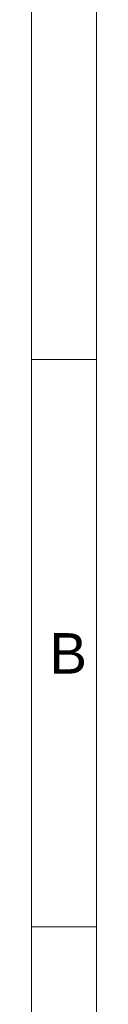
# Model space of a CAD drawing. Header units: millimetres. Extents: x 0 to 594, y 0 to 420.
# Tile 1 of 256: x 0 to 8, y 235 to 357. Entities that reach past the tile are written whole.
import ezdxf

# ---------------------------------------------------------------- set-up
doc = ezdxf.new("R2010")
doc.units = ezdxf.units.MM
doc.layers.add('256', color=7, linetype='Continuous', true_color=0xffffff)
doc.styles.add('Arial Unicode MS', font='txt')

msp = doc.modelspace()

# ---------------------------------------------------------------- linework, layer by layer
at = {"layer": '256', "color": 163, "linetype": 'Continuous', "lineweight": 18}
for p, q in [((0, 0), (0, 420)), ((8, 8), (8, 412)), ((8, 315.125), (0, 315.125)), ((8, 245.042), (0, 245.042))]:
    msp.add_line(p, q, dxfattribs=at)

# ---------------------------------------------------------------- texts
at = {"layer": '256', "color": 18, "linetype": 'Continuous', "lineweight": 13, "insert": (2.186, 276.328), "char_height": 5, "attachment_point": 7, "line_spacing_factor": 1.047437, "style": 'Arial Unicode MS'}
msp.add_mtext('\\fArial Unicode MS|b0|i0;\\W1.0000;B', dxfattribs=at)

doc.saveas('drawing.dxf')
